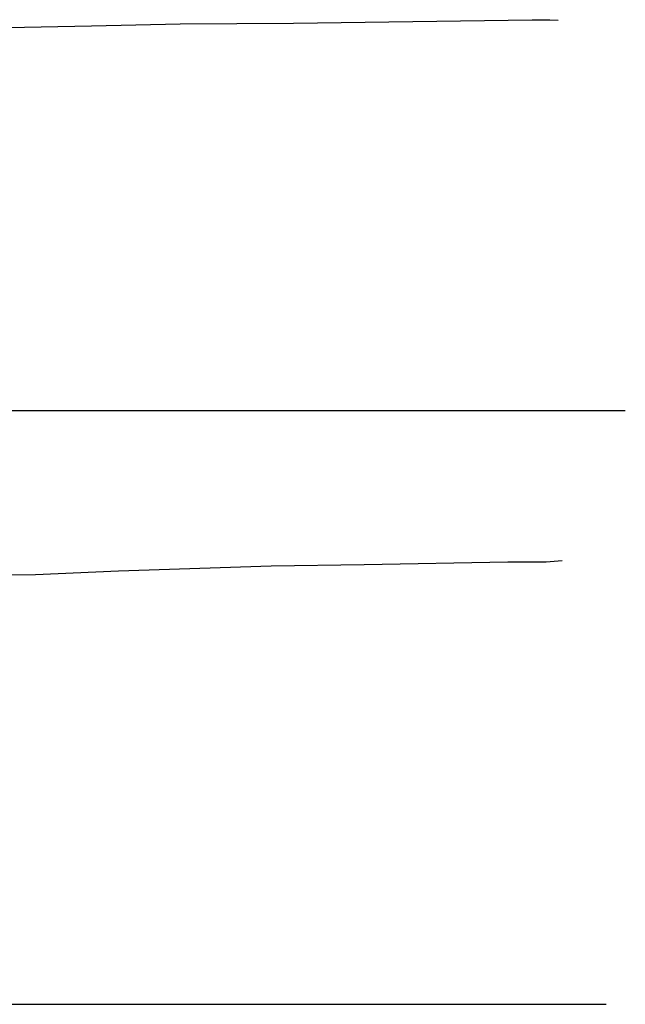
# Model space of a CAD drawing. Header units: metres. Extents: x -912764 to -454925, y -2226138 to -1112338.
# Tile 42 of 256: x -456300 to -456285, y -1113089 to -1113064. Entities that reach past the tile are written whole.
import ezdxf

# ---------------------------------------------------------------- set-up
doc = ezdxf.new("R2010")
doc.units = ezdxf.units.M
doc.layers.add('PR-Teren', color=92, linetype='Continuous')
doc.layers.add('ZPR', color=7, linetype='Continuous')

msp = doc.modelspace()

# ---------------------------------------------------------------- linework, layer by layer
at = {"layer": 'PR-Teren', "color": 7, "linetype": 'Continuous', "lineweight": -3}
for points in [[(-456315.8732, -1113068.144), (-456314.6346, -1113067.9769), (-456312.1905, -1113067.6226), (-456311.7761, -1113067.5309), (-456310.7418, -1113066.3575), (-456310.0471, -1113065.5923), (-456309.6263, -1113065.5811), (-456306.7527, -1113065.4484), (-456305.7408, -1113065.12), (-456305.0623, -1113064.8324), (-456303.3371, -1113064.7508), (-456302.9028, -1113064.7158), (-456301.2999, -1113064.7021), (-456298.3682, -1113064.6446), (-456296.155, -1113064.5968), (-456293.3292, -1113064.5783), (-456287.3724, -1113064.4908), (-456286.9344, -1113064.4945), (-456286.721, -1113064.5062)], [(-456316.0555, -1113082.0928), (-456313.5145, -1113081.5495), (-456313.4124, -1113081.5243), (-456313.3055, -1113081.402), (-456311.3155, -1113079.202), (-456310.977, -1113079.1769), (-456310.7864, -1113079.1654), (-456310.5289, -1113079.1389), (-456308.2285, -1113079.0429), (-456307.5948, -1113079.0259), (-456307.457, -1113079.0186), (-456306.8953, -1113079.0016), (-456306.7018, -1113078.9189), (-456305.6751, -1113078.4942), (-456305.3523, -1113078.4878), (-456303.9239, -1113078.3803), (-456302.6113, -1113078.3467), (-456299.7658, -1113078.3293), (-456297.6936, -1113078.2366), (-456293.8859, -1113078.1121), (-456291.5591, -1113078.0855), (-456287.9751, -1113078.0124), (-456287.0191, -1113078.0149), (-456286.6231, -1113077.9807)]]:
    msp.add_lwpolyline(points, dxfattribs=at)
at = {"layer": 'ZPR', "color": 7, "linetype": 'Continuous', "lineweight": -3}
for p, q in [((-456335.0471, -1113074.2386), (-456285.0471, -1113074.2386)), ((-456335.5289, -1113089.0528), (-456285.5289, -1113089.0528))]:
    msp.add_line(p, q, dxfattribs=at)

doc.saveas('drawing.dxf')
